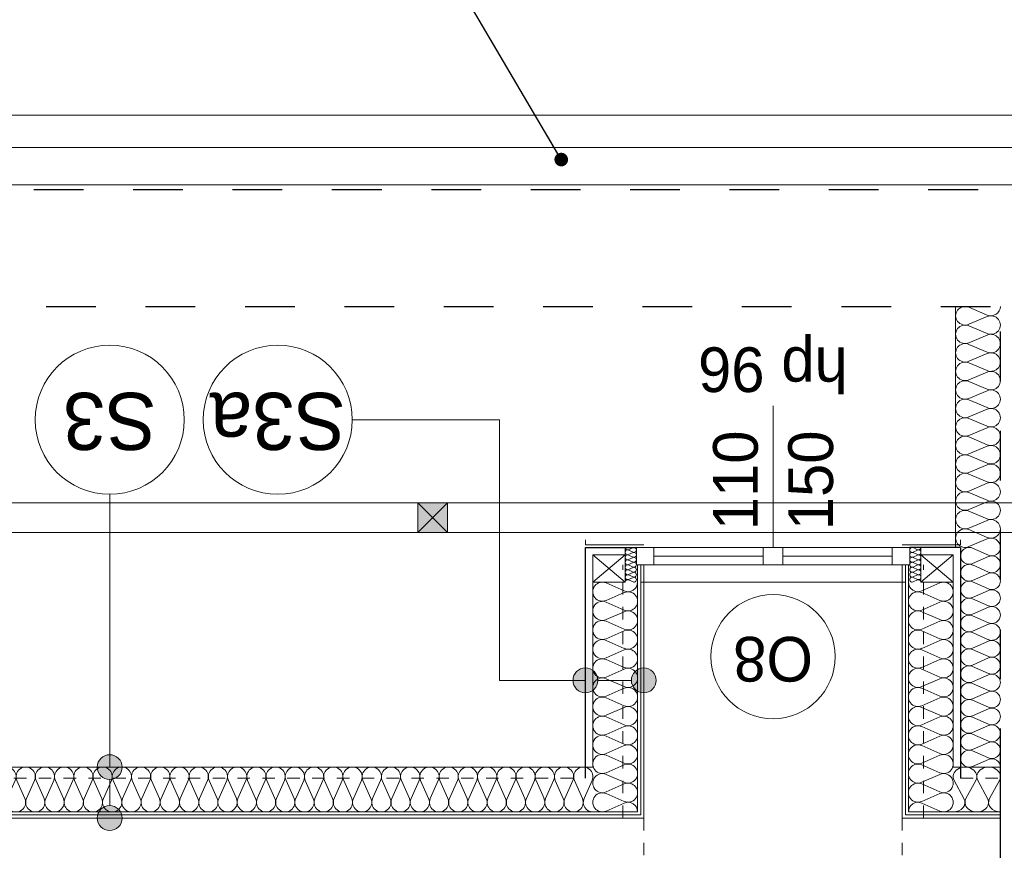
# Model space of a CAD drawing. Extents: x -145259 to -66341, y -2316 to 227384.
# Tile 87 of 141: x -125095 to -121133, y 178814 to 182159. Entities that reach past the tile are written whole.
import ezdxf

# ---------------------------------------------------------------- set-up
doc = ezdxf.new("R2010")
doc.units = 0
doc.header["$MEASUREMENT"] = 0
for name, pattern in [('Hidden Line', [100, 50, -50]), ('Krawędzie ukryte', [150, 100, -50]), ('Przerywana', [400, 200, -200])]:
    doc.linetypes.add(name, pattern=pattern)
for name, color, linetype in [('Arch ocieplenie', 7, 'Continuous'), ('Arch opisy', 7, 'Continuous'), ('Arch ściany działowe', 7, 'Continuous')]:
    doc.layers.add(name, color=color, linetype=linetype)
for name, color, linetype, lineweight, true_color in [('Arch ocieplenie_Nr_Pióra__24', 7, 'Continuous', 13, 0x029e21), ('Arch okna_Nr_Pióra__82', 7, 'Continuous', 20, 0xaaaaaa), ('INWENT.ŚCIANY_Nr_Pióra__2', 7, 'Continuous', 13, 0x7f7f7f), ('Inwentaryzacja Konst._Nr_Pióra__3', 7, 'Continuous', 20, 0xff6600)]:
    doc.layers.add(name, color=color, linetype=linetype, lineweight=lineweight, true_color=true_color)
for name, color, linetype, lineweight in [('Arch opisy okien_Nr_Pióra__21', 7, 'Continuous', 13), ('Arch opisy_Nr_Pióra__1', 7, 'Continuous', 25), ('Arch opisy_Nr_Pióra__21', 7, 'Continuous', 13), ('Arch ściany działowe_Nr_Pióra__5', 7, 'Continuous', 13), ('INWENT DACH_Nr_Pióra__21', 7, 'Continuous', 13), ('INWENT ODWODNIENIE_Nr_Pióra__5', 7, 'Continuous', 13), ('INWENT OPISY_Nr_Pióra__21', 7, 'Continuous', 13), ('INWENT. OKNA_Nr_Pióra__21', 7, 'Continuous', 13), ('INWENT.ŚCIANY_Nr_Pióra__1', 7, 'Continuous', 25), ('INWENT.ŚCIANY_Nr_Pióra__20', 1, 'Continuous', 20)]:
    doc.layers.add(name, color=color, linetype=linetype, lineweight=lineweight)
doc.styles.add('GENERATED_STYLE_6', font='txt')
doc.styles.add('GENERATED_STYLE_7', font='txt')
doc.styles.add('GENERATED_STYLE_8', font='txt')
doc.dimstyles.new('GENERATED_STYLE__9', dxfattribs={"dimtxt": 0.18, "dimasz": 109.44, "dimexe": 0.18, "dimexo": 0.0625, "dimgap": 0.09, "dimtad": 0, "dimtih": 1, "dimtoh": 1, "dimdec": 4, "dimzin": 0, "dimdsep": 46, "dimcen": 0.09, "dimadec": 0, "dimazin": 0, "dimtfac": 1, "dimtdec": 4, "dimtmove": 0, "dimatfit": 3, "dimldrblk": 'ARROWHEAD_11', "dimfxl": 0, "dimtolj": 1, "dimtzin": 0, "dimarcsym": 0})

# ---------------------------------------------------------------- blocks, each defined once
blk = doc.blocks.new('Ściana_664', base_point=(-121543.7, 178943.6))
at = {"layer": 'Arch ściany działowe_Nr_Pióra__5', "linetype": 'Continuous'}
for p, q in [((-121531.2, 179963.6), (-121543.7, 179963.6)), ((-121543.7, 179963.6), (-121543.7, 178943.6)), ((-121531.2, 178956.1), (-121531.2, 179963.6))]:
    blk.add_line(p, q, dxfattribs=at)
blk = doc.blocks.new('Ściana_665', base_point=(-121531.2, 178956.1))
at = {"layer": 'Arch ściany działowe_Nr_Pióra__5', "linetype": 'Continuous'}
for p, q in [((-121518.7, 179963.6), (-121531.2, 179963.6)), ((-121531.2, 179963.6), (-121531.2, 178956.1)), ((-121518.7, 178968.6), (-121518.7, 179963.6))]:
    blk.add_line(p, q, dxfattribs=at)
blk = doc.blocks.new('Ściana_666', base_point=(-122583.7, 178943.6))
at = {"layer": 'Arch ściany działowe_Nr_Pióra__5', "linetype": 'Continuous'}
for p, q in [((-122583.7, 179963.6), (-122596.2, 179963.6)), ((-122596.2, 179963.6), (-122596.2, 178956.1)), ((-122583.7, 178943.6), (-122583.7, 179963.6))]:
    blk.add_line(p, q, dxfattribs=at)
blk = doc.blocks.new('Ściana_667', base_point=(-122596.2, 178956.1))
at = {"layer": 'Arch ściany działowe_Nr_Pióra__5', "linetype": 'Continuous'}
for p, q in [((-122596.2, 179963.6), (-122608.7, 179963.6)), ((-122608.7, 179963.6), (-122608.7, 178968.6)), ((-122596.2, 178956.1), (-122596.2, 179963.6))]:
    blk.add_line(p, q, dxfattribs=at)
blk = doc.blocks.new('Ściana_738', base_point=(-121543.7, 178943.6))
at = {"layer": 'Arch ściany działowe_Nr_Pióra__5', "linetype": 'Continuous'}
for p, q in [((-121148.7, 178956.1), (-121531.2, 178956.1)), ((-121148.7, 178943.6), (-121148.7, 178956.1)), ((-121543.7, 178943.6), (-121148.7, 178943.6))]:
    blk.add_line(p, q, dxfattribs=at)
blk = doc.blocks.new('Ściana_739', base_point=(-121531.2, 178956.1))
at = {"layer": 'Arch ściany działowe_Nr_Pióra__5', "linetype": 'Continuous'}
for p, q in [((-121531.2, 178956.1), (-121148.7, 178956.1)), ((-121148.7, 178968.6), (-121518.7, 178968.6)), ((-121148.7, 178956.1), (-121148.7, 178968.6))]:
    blk.add_line(p, q, dxfattribs=at)
blk = doc.blocks.new('Ściana_740', base_point=(-125858.7, 178943.6))
at = {"layer": 'Arch ściany działowe_Nr_Pióra__5', "linetype": 'Continuous'}
for p, q in [((-122596.2, 178956.1), (-125871.2, 178956.1)), ((-125858.7, 178943.6), (-122583.7, 178943.6))]:
    blk.add_line(p, q, dxfattribs=at)
blk = doc.blocks.new('Ściana_741', base_point=(-125871.2, 178956.1))
at = {"layer": 'Arch ściany działowe_Nr_Pióra__5', "linetype": 'Continuous'}
for p, q in [((-122608.7, 178968.6), (-125883.7, 178968.6)), ((-125871.2, 178956.1), (-122596.2, 178956.1))]:
    blk.add_line(p, q, dxfattribs=at)
blk = doc.blocks.new('Izolacja cieplna 14_63', base_point=(-121148.7, 181003.6))
at = {"layer": 'Arch ocieplenie_Nr_Pióra__24', "linetype": 'Continuous'}
for p, q in [((-121275.1, 181000.5), (-121202.4, 180969.4)), ((-121202.4, 180963.2), (-121275.1, 180932.1)), ((-121275.1, 180925.9), (-121202.4, 180894.8)), ((-121202.4, 180888.5), (-121275.1, 180857.5)), ((-121275.1, 180851.2), (-121202.4, 180820.2)), ((-121202.4, 180813.9), (-121275.1, 180782.9)), ((-121275.1, 180776.6), (-121202.4, 180745.6)), ((-121202.4, 180739.3), (-121275.1, 180708.3)), ((-121275.1, 180702), (-121202.4, 180671)), ((-121202.4, 180664.7), (-121275.1, 180633.7)), ((-121275.1, 180627.4), (-121202.4, 180596.4)), ((-121202.4, 180590.1), (-121275.1, 180559)), ((-121275.1, 180552.8), (-121202.4, 180521.7)), ((-121202.4, 180515.5), (-121275.1, 180484.4)), ((-121275.1, 180478.2), (-121202.4, 180447.1)), ((-121202.4, 180440.9), (-121275.1, 180409.8)), ((-121275.1, 180403.5), (-121202.4, 180372.5)), ((-121202.4, 180366.2), (-121275.1, 180335.2)), ((-121275.1, 180328.9), (-121202.4, 180297.9)), ((-121202.4, 180291.6), (-121275.1, 180260.6)), ((-121275.1, 180254.3), (-121202.4, 180223.3)), ((-121202.4, 180217), (-121275.1, 180186)), ((-121275.1, 180179.7), (-121202.4, 180148.7)), ((-121202.4, 180142.4), (-121275.1, 180111.4)), ((-121275.1, 180105.1), (-121202.4, 180074)), ((-121202.4, 180067.8), (-121275.1, 180036.7))]:
    blk.add_line(p, q, dxfattribs=at)
for centre, start_param, end_param in [((-121290.5, 180966.3), 1.158003, 5.125183), ((-121187, 181003.6), 4.299596, 6.283185), ((-121187, 180929), 4.299595, 8.266774), ((-121290.5, 180891.7), 1.158003, 5.125183), ((-121187, 180854.4), 4.299595, 8.266774), ((-121290.5, 180817.1), 1.158003, 5.125183), ((-121187, 180779.8), 4.299595, 8.266774), ((-121290.5, 180742.4), 1.158003, 5.125183), ((-121187, 180705.1), 4.299595, 8.266774), ((-121290.5, 180667.8), 1.158003, 5.125183), ((-121187, 180630.5), 4.299595, 8.266774), ((-121290.5, 180593.2), 1.158003, 5.125183), ((-121187, 180555.9), 4.299595, 8.266774), ((-121290.5, 180518.6), 1.158003, 5.125183), ((-121187, 180481.3), 4.299595, 8.266774), ((-121290.5, 180444), 1.158003, 5.125183), ((-121187, 180406.7), 4.299595, 8.266774), ((-121290.5, 180369.4), 1.158003, 5.125183), ((-121290.5, 180294.8), 1.158003, 5.125183), ((-121187, 180332.1), 4.299595, 8.266774), ((-121187, 180257.5), 4.299595, 8.266774), ((-121290.5, 180220.1), 1.158003, 5.125183), ((-121187, 180182.8), 4.299595, 8.266774), ((-121290.5, 180145.5), 1.158003, 5.125183), ((-121187, 180108.2), 4.299595, 8.266774), ((-121290.5, 180070.9), 1.158003, 5.125183), ((-121187, 180033.6), 0, 1.983589)]:
    blk.add_ellipse(centre, major_axis=(38.3, 0), ratio=0.974548, start_param=start_param, end_param=end_param, dxfattribs=at)
blk = doc.blocks.new('Izolacja cieplna 14_66', base_point=(-121148.7, 180033.6))
at = {"layer": 'Arch ocieplenie_Nr_Pióra__24', "linetype": 'Continuous'}
for p, q in [((-121261.1, 180030.7), (-121196.4, 180002.4)), ((-121196.4, 179996.7), (-121261.1, 179968.4)), ((-121261.1, 179962.7), (-121196.4, 179934.3)), ((-121196.4, 179928.6), (-121261.1, 179900.3)), ((-121261.1, 179894.6), (-121196.4, 179866.3)), ((-121196.4, 179860.6), (-121261.1, 179832.2)), ((-121261.1, 179826.5), (-121196.4, 179798.2)), ((-121196.4, 179792.5), (-121261.1, 179764.2)), ((-121261.1, 179758.4), (-121196.4, 179730.1)), ((-121196.4, 179724.4), (-121261.1, 179696.1)), ((-121261.1, 179690.4), (-121196.4, 179662)), ((-121196.4, 179656.3), (-121261.1, 179628)), ((-121261.1, 179622.3), (-121196.4, 179594)), ((-121196.4, 179588.2), (-121261.1, 179559.9)), ((-121261.1, 179554.2), (-121196.4, 179525.9)), ((-121196.4, 179520.2), (-121261.1, 179491.8)), ((-121261.1, 179486.1), (-121196.4, 179457.8)), ((-121196.4, 179452.1), (-121261.1, 179423.8)), ((-121261.1, 179418.1), (-121196.4, 179389.7)), ((-121196.4, 179384), (-121261.1, 179355.7)), ((-121261.1, 179350), (-121196.4, 179321.7)), ((-121196.4, 179315.9), (-121261.1, 179287.6)), ((-121261.1, 179281.9), (-121196.4, 179253.6)), ((-121196.4, 179247.9), (-121261.1, 179219.5)), ((-121261.1, 179213.8), (-121196.4, 179185.5)), ((-121196.4, 179179.8), (-121261.1, 179151.5))]:
    blk.add_line(p, q, dxfattribs=at)
for centre, start_param, end_param in [((-121274.7, 179999.6), 2.728799, 6.695979), ((-121182.8, 180033.6), 5.870392, 7.853982), ((-121182.8, 179965.5), 5.870392, 9.837571), ((-121274.7, 179931.5), 2.728799, 6.695979), ((-121274.7, 179863.4), 2.728799, 6.695979), ((-121182.8, 179897.5), 5.870392, 9.837571), ((-121182.8, 179829.4), 5.870392, 9.837571), ((-121274.7, 179795.3), 2.728799, 6.695979), ((-121182.8, 179761.3), 5.870392, 9.837571), ((-121274.7, 179727.3), 2.728799, 6.695979), ((-121182.8, 179693.2), 5.870392, 9.837571), ((-121274.7, 179659.2), 2.728799, 6.695979), ((-121182.8, 179625.1), 5.870392, 9.837571), ((-121274.7, 179591.1), 2.728799, 6.695979), ((-121182.8, 179557.1), 5.870392, 9.837571), ((-121274.7, 179523), 2.728799, 6.695979), ((-121182.8, 179489), 5.870392, 9.837571), ((-121274.7, 179454.9), 2.728799, 6.695979), ((-121274.7, 179386.9), 2.728799, 6.695979), ((-121182.8, 179420.9), 5.870392, 9.837571), ((-121182.8, 179352.8), 5.870392, 9.837571), ((-121274.7, 179318.8), 2.728799, 6.695979), ((-121182.8, 179284.8), 5.870392, 9.837571), ((-121274.7, 179250.7), 2.728799, 6.695979), ((-121182.8, 179216.7), 5.870392, 9.837571), ((-121274.7, 179182.6), 2.728799, 6.695979), ((-121182.8, 179148.6), 1.570796, 3.554385)]:
    blk.add_ellipse(centre, major_axis=(0, -34), ratio=0.999707, start_param=start_param, end_param=end_param, dxfattribs=at)
blk = doc.blocks.new('Izolacja cieplna 14_99', base_point=(-121518.7, 179893.6))
at = {"layer": 'Arch ocieplenie_Nr_Pióra__24', "linetype": 'Continuous'}
for p, q in [((-121392.4, 179890.4), (-121465.1, 179858.3)), ((-121465.1, 179851.8), (-121392.4, 179819.8)), ((-121392.4, 179813.3), (-121465.1, 179781.2)), ((-121465.1, 179774.7), (-121392.4, 179742.7)), ((-121392.4, 179736.2), (-121465.1, 179704.1)), ((-121465.1, 179697.7), (-121392.4, 179665.6)), ((-121392.4, 179659.1), (-121465.1, 179627)), ((-121465.1, 179620.6), (-121392.4, 179588.5)), ((-121392.4, 179582), (-121465.1, 179550)), ((-121465.1, 179543.5), (-121392.4, 179511.4)), ((-121392.4, 179504.9), (-121465.1, 179472.9)), ((-121465.1, 179466.4), (-121392.4, 179434.3)), ((-121392.4, 179427.9), (-121465.1, 179395.8)), ((-121465.1, 179389.3), (-121392.4, 179357.3)), ((-121392.4, 179350.8), (-121465.1, 179318.7)), ((-121465.1, 179312.2), (-121392.4, 179280.2)), ((-121392.4, 179273.7), (-121465.1, 179241.6)), ((-121465.1, 179235.2), (-121392.4, 179203.1)), ((-121392.4, 179196.6), (-121465.1, 179164.5)), ((-121465.1, 179158.1), (-121392.4, 179126)), ((-121392.4, 179119.5), (-121465.1, 179087.5)), ((-121465.1, 179081), (-121392.4, 179048.9)), ((-121392.4, 179042.4), (-121465.1, 179010.4)), ((-121465.1, 179003.9), (-121392.4, 178971.8))]:
    blk.add_line(p, q, dxfattribs=at)
for centre, start_param, end_param in [((-121480.5, 179816.5), 2.7288, 6.695979), ((-121480.5, 179893.6), 4.712389, 6.695979), ((-121377, 179855.1), 5.870392, 9.837571), ((-121377, 179778), 5.870392, 9.837571), ((-121480.5, 179739.4), 2.7288, 6.695979), ((-121377, 179700.9), 5.870392, 9.837571), ((-121480.5, 179662.4), 2.7288, 6.695979), ((-121377, 179623.8), 5.870392, 9.837571), ((-121480.5, 179585.3), 2.7288, 6.695979), ((-121377, 179546.7), 5.870392, 9.837571), ((-121480.5, 179508.2), 2.7288, 6.695979), ((-121377, 179469.6), 5.870392, 9.837571), ((-121480.5, 179431.1), 2.7288, 6.695979), ((-121377, 179392.6), 5.870392, 9.837571), ((-121480.5, 179354), 2.7288, 6.695979), ((-121377, 179315.5), 5.870392, 9.837571), ((-121480.5, 179276.9), 2.7288, 6.695979), ((-121377, 179238.4), 5.870392, 9.837571), ((-121480.5, 179199.9), 2.7288, 6.695979), ((-121377, 179161.3), 5.870392, 9.837571), ((-121480.5, 179122.8), 2.7288, 6.695979), ((-121377, 179084.2), 5.870392, 9.837571), ((-121480.5, 179045.7), 2.7288, 6.695979), ((-121377, 179007.1), 5.870392, 9.837571), ((-121480.5, 178968.6), 2.7288, 4.712389)]:
    blk.add_ellipse(centre, major_axis=(0, -38.5), ratio=0.993264, start_param=start_param, end_param=end_param, dxfattribs=at)
blk = doc.blocks.new('Izolacja cieplna 14_100', base_point=(-122608.7, 179893.6))
at = {"layer": 'Arch ocieplenie_Nr_Pióra__24', "linetype": 'Continuous'}
for p, q in [((-122735.1, 179890.4), (-122662.4, 179858.3)), ((-122662.4, 179851.8), (-122735.1, 179819.8)), ((-122735.1, 179813.3), (-122662.4, 179781.2)), ((-122662.4, 179774.7), (-122735.1, 179742.7)), ((-122735.1, 179736.2), (-122662.4, 179704.1)), ((-122662.4, 179697.7), (-122735.1, 179665.6)), ((-122735.1, 179659.1), (-122662.4, 179627)), ((-122662.4, 179620.6), (-122735.1, 179588.5)), ((-122735.1, 179582), (-122662.4, 179550)), ((-122662.4, 179543.5), (-122735.1, 179511.4)), ((-122735.1, 179504.9), (-122662.4, 179472.9)), ((-122662.4, 179466.4), (-122735.1, 179434.3)), ((-122735.1, 179427.9), (-122662.4, 179395.8)), ((-122662.4, 179389.3), (-122735.1, 179357.3)), ((-122735.1, 179350.8), (-122662.4, 179318.7)), ((-122662.4, 179312.2), (-122735.1, 179280.2)), ((-122735.1, 179273.7), (-122662.4, 179241.6)), ((-122662.4, 179235.2), (-122735.1, 179203.1)), ((-122735.1, 179196.6), (-122662.4, 179164.5)), ((-122662.4, 179158.1), (-122735.1, 179126)), ((-122735.1, 179119.5), (-122662.4, 179087.5)), ((-122662.4, 179081), (-122735.1, 179048.9)), ((-122735.1, 179042.4), (-122662.4, 179010.4)), ((-122662.4, 179003.9), (-122735.1, 178971.8))]:
    blk.add_line(p, q, dxfattribs=at)
for centre, start_param, end_param in [((-122750.5, 179855.1), 2.728799, 6.695979), ((-122647, 179893.6), 5.870392, 7.853982), ((-122647, 179816.5), 5.870392, 9.837571), ((-122750.5, 179778), 2.728799, 6.695979), ((-122647, 179739.4), 5.870392, 9.837571), ((-122750.5, 179700.9), 2.728799, 6.695979), ((-122647, 179662.4), 5.870392, 9.837571), ((-122750.5, 179623.8), 2.728799, 6.695979), ((-122647, 179585.3), 5.870392, 9.837571), ((-122750.5, 179546.7), 2.728799, 6.695979), ((-122647, 179508.2), 5.870392, 9.837571), ((-122750.5, 179469.6), 2.728799, 6.695979), ((-122647, 179431.1), 5.870392, 9.837571), ((-122750.5, 179392.6), 2.728799, 6.695979), ((-122647, 179354), 5.870392, 9.837571), ((-122750.5, 179315.5), 2.728799, 6.695979), ((-122647, 179276.9), 5.870392, 9.837571), ((-122750.5, 179238.4), 2.728799, 6.695979), ((-122647, 179199.9), 5.870392, 9.837571), ((-122750.5, 179161.3), 2.728799, 6.695979), ((-122647, 179122.8), 5.870392, 9.837571), ((-122750.5, 179084.2), 2.728799, 6.695979), ((-122647, 179045.7), 5.870392, 9.837571), ((-122750.5, 179007.1), 2.728799, 6.695979), ((-122647, 178968.6), 1.570796, 3.554385)]:
    blk.add_ellipse(centre, major_axis=(0, -38.5), ratio=0.993264, start_param=start_param, end_param=end_param, dxfattribs=at)
blk = doc.blocks.new('Izolacja cieplna 14_101', base_point=(-122658.7, 180033.6))
at = {"layer": 'Arch ocieplenie_Nr_Pióra__24', "linetype": 'Continuous'}
for p, q in [((-122627.1, 180032.8), (-122645.3, 180024.4)), ((-122645.3, 180022.8), (-122627.1, 180014.4)), ((-122627.1, 180012.8), (-122645.3, 180004.4)), ((-122645.3, 180002.8), (-122627.1, 179994.4)), ((-122627.1, 179992.8), (-122645.3, 179984.4)), ((-122645.3, 179982.8), (-122627.1, 179974.4)), ((-122627.1, 179972.8), (-122645.3, 179964.4)), ((-122645.3, 179962.8), (-122627.1, 179954.4)), ((-122627.1, 179952.8), (-122645.3, 179944.4)), ((-122645.3, 179942.8), (-122627.1, 179934.4)), ((-122627.1, 179932.8), (-122645.3, 179924.4)), ((-122645.3, 179922.8), (-122627.1, 179914.4)), ((-122627.1, 179912.8), (-122645.3, 179904.4)), ((-122645.3, 179902.8), (-122627.1, 179894.4))]:
    blk.add_line(p, q, dxfattribs=at)
for centre, start_param, end_param in [((-122649.2, 180013.6), 2.7288, 6.695979), ((-122649.2, 180033.6), 4.712389, 6.695979), ((-122623.3, 180023.6), 5.870392, 9.837571), ((-122649.2, 179993.6), 2.7288, 6.695979), ((-122649.2, 179973.6), 2.7288, 6.695979), ((-122623.3, 180003.6), 5.870392, 9.837571), ((-122623.3, 179983.6), 5.870392, 9.837571), ((-122649.2, 179953.6), 2.7288, 6.695979), ((-122649.2, 179933.6), 2.7288, 6.695979), ((-122623.3, 179963.6), 5.870392, 9.837571), ((-122623.3, 179943.6), 5.870392, 9.837571), ((-122649.2, 179913.6), 2.7288, 6.695979), ((-122649.2, 179893.6), 2.7288, 4.712389), ((-122623.3, 179923.6), 5.870392, 9.837571), ((-122623.3, 179903.6), 5.870392, 9.837571)]:
    blk.add_ellipse(centre, major_axis=(0, -10), ratio=0.957061, start_param=start_param, end_param=end_param, dxfattribs=at)
blk = doc.blocks.new('Izolacja cieplna 14_102', base_point=(-121468.7, 180033.6))
at = {"layer": 'Arch ocieplenie_Nr_Pióra__24', "linetype": 'Continuous'}
for p, q in [((-121500.3, 180032.8), (-121482.1, 180024.4)), ((-121482.1, 180022.8), (-121500.3, 180014.4)), ((-121500.3, 180012.8), (-121482.1, 180004.4)), ((-121482.1, 180002.8), (-121500.3, 179994.4)), ((-121500.3, 179992.8), (-121482.1, 179984.4)), ((-121482.1, 179982.8), (-121500.3, 179974.4)), ((-121500.3, 179972.8), (-121482.1, 179964.4)), ((-121482.1, 179962.8), (-121500.3, 179954.4)), ((-121500.3, 179952.8), (-121482.1, 179944.4)), ((-121482.1, 179942.8), (-121500.3, 179934.4)), ((-121500.3, 179932.8), (-121482.1, 179924.4)), ((-121482.1, 179922.8), (-121500.3, 179914.4)), ((-121500.3, 179912.8), (-121482.1, 179904.4)), ((-121482.1, 179902.8), (-121500.3, 179894.4))]:
    blk.add_line(p, q, dxfattribs=at)
for centre, start_param, end_param in [((-121504.2, 180023.6), 2.728799, 6.695979), ((-121478.3, 180033.6), 5.870392, 7.853982), ((-121478.3, 180013.6), 5.870392, 9.837571), ((-121504.2, 180003.6), 2.728799, 6.695979), ((-121504.2, 179983.6), 2.728799, 6.695979), ((-121478.3, 179993.6), 5.870392, 9.837571), ((-121478.3, 179973.6), 5.870392, 9.837571), ((-121504.2, 179963.6), 2.728799, 6.695979), ((-121504.2, 179943.6), 2.728799, 6.695979), ((-121478.3, 179953.6), 5.870392, 9.837571), ((-121478.3, 179933.6), 5.870392, 9.837571), ((-121504.2, 179923.6), 2.728799, 6.695979), ((-121504.2, 179903.6), 2.728799, 6.695979), ((-121478.3, 179913.6), 5.870392, 9.837571), ((-121478.3, 179893.6), 1.570796, 3.554385)]:
    blk.add_ellipse(centre, major_axis=(0, -10), ratio=0.957061, start_param=start_param, end_param=end_param, dxfattribs=at)
blk = doc.blocks.new('Izolacja cieplna 14_162', base_point=(-121148.7, 178968.6))
at = {"layer": 'Arch ocieplenie_Nr_Pióra__24', "linetype": 'Continuous'}
for p, q in [((-121295.2, 179022.2), (-121334.7, 179095)), ((-121247.7, 179095), (-121287.2, 179022.2)), ((-121200.2, 179022.2), (-121239.7, 179095)), ((-121152.7, 179095), (-121192.2, 179022.2))]:
    blk.add_line(p, q, dxfattribs=at)
for centre, start_param, end_param in [((-121291.2, 179110.3), 2.728799, 6.695979), ((-121196.2, 179110.3), 2.728799, 6.695979), ((-121338.7, 179006.9), 1.570796, 3.554385), ((-121243.7, 179006.9), 5.870392, 9.837571), ((-121148.7, 179006.9), 5.870392, 7.853982)]:
    blk.add_ellipse(centre, major_axis=(-47.5, 0), ratio=0.805938, start_param=start_param, end_param=end_param, dxfattribs=at)
blk = doc.blocks.new('Izolacja cieplna 14_163', base_point=(-122788.7, 178968.6))
at = {"layer": 'Arch ocieplenie_Nr_Pióra__24', "linetype": 'Continuous'}
for p, q in [((-125848.3, 179022.2), (-125880.5, 179095)), ((-125809.6, 179095), (-125841.8, 179022.2)), ((-125770.9, 179022.2), (-125803.1, 179095)), ((-125732.2, 179095), (-125764.4, 179022.2)), ((-125693.5, 179022.2), (-125725.7, 179095)), ((-125654.9, 179095), (-125687, 179022.2)), ((-125616.2, 179022.2), (-125648.4, 179095)), ((-125577.5, 179095), (-125609.7, 179022.2)), ((-125538.8, 179022.2), (-125571, 179095)), ((-125500.1, 179095), (-125532.3, 179022.2)), ((-125461.4, 179022.2), (-125493.6, 179095)), ((-125422.7, 179095), (-125454.9, 179022.2)), ((-125384, 179022.2), (-125416.2, 179095)), ((-125345.4, 179095), (-125377.5, 179022.2)), ((-125306.7, 179022.2), (-125338.9, 179095)), ((-125268, 179095), (-125300.2, 179022.2)), ((-125229.3, 179022.2), (-125261.5, 179095)), ((-125190.6, 179095), (-125222.8, 179022.2)), ((-125151.9, 179022.2), (-125184.1, 179095)), ((-125113.2, 179095), (-125145.4, 179022.2)), ((-125074.5, 179022.2), (-125106.7, 179095)), ((-125035.9, 179095), (-125068, 179022.2)), ((-124997.2, 179022.2), (-125029.4, 179095)), ((-124958.5, 179095), (-124990.7, 179022.2)), ((-124919.8, 179022.2), (-124952, 179095)), ((-124881.1, 179095), (-124913.3, 179022.2)), ((-124842.4, 179022.2), (-124874.6, 179095)), ((-124803.7, 179095), (-124835.9, 179022.2)), ((-124765, 179022.2), (-124797.2, 179095)), ((-124726.4, 179095), (-124758.5, 179022.2)), ((-124687.7, 179022.2), (-124719.9, 179095)), ((-124649, 179095), (-124681.2, 179022.2)), ((-124610.3, 179022.2), (-124642.5, 179095)), ((-124571.6, 179095), (-124603.8, 179022.2)), ((-124532.9, 179022.2), (-124565.1, 179095)), ((-124494.2, 179095), (-124526.4, 179022.2)), ((-124455.5, 179022.2), (-124487.7, 179095)), ((-124416.9, 179095), (-124449, 179022.2)), ((-124378.2, 179022.2), (-124410.4, 179095)), ((-124339.5, 179095), (-124371.7, 179022.2)), ((-124300.8, 179022.2), (-124333, 179095)), ((-124262.1, 179095), (-124294.3, 179022.2)), ((-124223.4, 179022.2), (-124255.6, 179095)), ((-124184.7, 179095), (-124216.9, 179022.2)), ((-124146, 179022.2), (-124178.2, 179095)), ((-124107.4, 179095), (-124139.5, 179022.2)), ((-124068.7, 179022.2), (-124100.9, 179095)), ((-124030, 179095), (-124062.2, 179022.2)), ((-123991.3, 179022.2), (-124023.5, 179095)), ((-123952.6, 179095), (-123984.8, 179022.2)), ((-123913.9, 179022.2), (-123946.1, 179095)), ((-123875.2, 179095), (-123907.4, 179022.2)), ((-123836.5, 179022.2), (-123868.7, 179095)), ((-123797.9, 179095), (-123830, 179022.2)), ((-123759.2, 179022.2), (-123791.4, 179095)), ((-123720.5, 179095), (-123752.7, 179022.2)), ((-123681.8, 179022.2), (-123714, 179095)), ((-123643.1, 179095), (-123675.3, 179022.2)), ((-123604.4, 179022.2), (-123636.6, 179095)), ((-123565.7, 179095), (-123597.9, 179022.2)), ((-123527, 179022.2), (-123559.2, 179095)), ((-123488.4, 179095), (-123520.5, 179022.2)), ((-123449.7, 179022.2), (-123481.9, 179095)), ((-123411, 179095), (-123443.2, 179022.2)), ((-123372.3, 179022.2), (-123404.5, 179095)), ((-123333.6, 179095), (-123365.8, 179022.2)), ((-123294.9, 179022.2), (-123327.1, 179095)), ((-123256.2, 179095), (-123288.4, 179022.2)), ((-123217.5, 179022.2), (-123249.7, 179095)), ((-123178.9, 179095), (-123211, 179022.2)), ((-123140.2, 179022.2), (-123172.4, 179095)), ((-123101.5, 179095), (-123133.7, 179022.2)), ((-123062.8, 179022.2), (-123095, 179095)), ((-123024.1, 179095), (-123056.3, 179022.2)), ((-122985.4, 179022.2), (-123017.6, 179095)), ((-122946.7, 179095), (-122978.9, 179022.2)), ((-122908, 179022.2), (-122940.2, 179095)), ((-122869.4, 179095), (-122901.5, 179022.2)), ((-122830.7, 179022.2), (-122862.9, 179095)), ((-122792, 179095), (-122824.2, 179022.2))]:
    blk.add_line(p, q, dxfattribs=at)
for centre, start_param, end_param in [((-125845, 179110.3), 2.728799, 6.695979), ((-125767.7, 179110.3), 2.728799, 6.695979), ((-125690.3, 179110.3), 2.728799, 6.695979), ((-125612.9, 179110.3), 2.728799, 6.695979), ((-125535.5, 179110.3), 2.728799, 6.695979), ((-125458.2, 179110.3), 2.728799, 6.695979), ((-125380.8, 179110.3), 2.728799, 6.695979), ((-125303.4, 179110.3), 2.728799, 6.695979), ((-125226, 179110.3), 2.728799, 6.695979), ((-125148.7, 179110.3), 2.728799, 6.695979), ((-125071.3, 179110.3), 2.728799, 6.695979), ((-124993.9, 179110.3), 2.728799, 6.695979), ((-124916.5, 179110.3), 2.728799, 6.695979), ((-124839.2, 179110.3), 2.728799, 6.695979), ((-124761.8, 179110.3), 2.728799, 6.695979), ((-124684.4, 179110.3), 2.728799, 6.695979), ((-124607, 179110.3), 2.728799, 6.695979), ((-124529.7, 179110.3), 2.728799, 6.695979), ((-124452.3, 179110.3), 2.728799, 6.695979), ((-124374.9, 179110.3), 2.728799, 6.695979), ((-124297.5, 179110.3), 2.728799, 6.695979), ((-124220.2, 179110.3), 2.728799, 6.695979), ((-124142.8, 179110.3), 2.728799, 6.695979), ((-124065.4, 179110.3), 2.728799, 6.695979), ((-123988, 179110.3), 2.728799, 6.695979), ((-123910.7, 179110.3), 2.728799, 6.695979), ((-123833.3, 179110.3), 2.728799, 6.695979), ((-123755.9, 179110.3), 2.728799, 6.695979), ((-123678.5, 179110.3), 2.728799, 6.695979), ((-123601.2, 179110.3), 2.728799, 6.695979), ((-123523.8, 179110.3), 2.728799, 6.695979), ((-123446.4, 179110.3), 2.728799, 6.695979), ((-123369, 179110.3), 2.728799, 6.695979), ((-123291.7, 179110.3), 2.728799, 6.695979), ((-123214.3, 179110.3), 2.728799, 6.695979), ((-123136.9, 179110.3), 2.728799, 6.695979), ((-123059.5, 179110.3), 2.728799, 6.695979), ((-122982.2, 179110.3), 2.728799, 6.695979), ((-122904.8, 179110.3), 2.728799, 6.695979), ((-122827.4, 179110.3), 2.728799, 6.695979), ((-125883.7, 179006.9), 1.570796, 3.554385), ((-125806.4, 179006.9), 5.870392, 9.837571), ((-125729, 179006.9), 5.870392, 9.837571), ((-125651.6, 179006.9), 5.870392, 9.837571), ((-125574.2, 179006.9), 5.870392, 9.837571), ((-125496.9, 179006.9), 5.870392, 9.837571), ((-125419.5, 179006.9), 5.870392, 9.837571), ((-125342.1, 179006.9), 5.870392, 9.837571), ((-125264.7, 179006.9), 5.870392, 9.837571), ((-125187.4, 179006.9), 5.870392, 9.837571), ((-125110, 179006.9), 5.870392, 9.837571), ((-125032.6, 179006.9), 5.870392, 9.837571), ((-124955.2, 179006.9), 5.870392, 9.837571), ((-124877.9, 179006.9), 5.870392, 9.837571), ((-124800.5, 179006.9), 5.870392, 9.837571), ((-124723.1, 179006.9), 5.870392, 9.837571), ((-124645.7, 179006.9), 5.870392, 9.837571), ((-124568.4, 179006.9), 5.870392, 9.837571), ((-124491, 179006.9), 5.870392, 9.837571), ((-124413.6, 179006.9), 5.870392, 9.837571), ((-124336.2, 179006.9), 5.870392, 9.837571), ((-124258.9, 179006.9), 5.870392, 9.837571), ((-124181.5, 179006.9), 5.870392, 9.837571), ((-124104.1, 179006.9), 5.870392, 9.837571), ((-124026.7, 179006.9), 5.870392, 9.837571), ((-123949.4, 179006.9), 5.870392, 9.837571), ((-123872, 179006.9), 5.870392, 9.837571), ((-123794.6, 179006.9), 5.870392, 9.837571), ((-123717.2, 179006.9), 5.870392, 9.837571), ((-123639.9, 179006.9), 5.870392, 9.837571), ((-123562.5, 179006.9), 5.870392, 9.837571), ((-123485.1, 179006.9), 5.870392, 9.837571), ((-123407.7, 179006.9), 5.870392, 9.837571), ((-123330.4, 179006.9), 5.870392, 9.837571), ((-123253, 179006.9), 5.870392, 9.837571), ((-123175.6, 179006.9), 5.870392, 9.837571), ((-123098.2, 179006.9), 5.870392, 9.837571), ((-123020.9, 179006.9), 5.870392, 9.837571), ((-122943.5, 179006.9), 5.870392, 9.837571), ((-122866.1, 179006.9), 5.870392, 9.837571), ((-122788.7, 179006.9), 5.870392, 7.853982)]:
    blk.add_ellipse(centre, major_axis=(-38.7, 0), ratio=0.98952, start_param=start_param, end_param=end_param, dxfattribs=at)
blk = doc.blocks.new('Linia_149', base_point=(-124733.2, 178943.6))
at = {"layer": 'Arch opisy_Nr_Pióra__21', "linetype": 'Continuous'}
for points in [[(-124683.2, 179148.6), (-124687, 179167.7), (-124697.8, 179184), (-124714, 179194.8), (-124733.2, 179198.6), (-124752.3, 179194.8), (-124768.5, 179184), (-124779.4, 179167.7), (-124783.2, 179148.6), (-124779.4, 179129.5), (-124768.5, 179113.2), (-124752.3, 179102.4), (-124733.2, 179098.6), (-124714, 179102.4), (-124697.8, 179113.2), (-124687, 179129.5)], [(-124683.2, 178943.6), (-124687, 178962.7), (-124697.8, 178979), (-124714, 178989.8), (-124733.2, 178993.6), (-124752.3, 178989.8), (-124768.5, 178979), (-124779.4, 178962.7), (-124783.2, 178943.6), (-124779.4, 178924.5), (-124768.5, 178908.2), (-124752.3, 178897.4), (-124733.2, 178893.6), (-124714, 178897.4), (-124697.8, 178908.2), (-124687, 178924.5)]]:
    blk.add_hatch(color=256, dxfattribs=at).paths.add_polyline_path(points, flags=0)
blk.add_line((-124733.2, 178993.6), (-124733.2, 179098.6), dxfattribs=at)
for centre in [(-124733.2, 179148.6), (-124733.2, 178943.6)]:
    blk.add_circle(centre, 50, dxfattribs=at)
blk = doc.blocks.new('Linia_150', base_point=(-124733.2, 179148.6))
at = {"layer": 'Arch opisy_Nr_Pióra__21', "linetype": 'Continuous'}
blk.add_line((-124733.2, 179148.6), (-124733.2, 180247.6), dxfattribs=at)
blk.add_circle((-124733.2, 180547.6), 300, dxfattribs=at)
blk = doc.blocks.new('Linia_157', base_point=(-122583.7, 179498))
at = {"layer": 'Arch opisy_Nr_Pióra__21', "linetype": 'Continuous'}
for points in [[(-122768.7, 179498), (-122772.5, 179517.2), (-122783.4, 179533.4), (-122799.6, 179544.2), (-122818.7, 179548), (-122837.9, 179544.2), (-122854.1, 179533.4), (-122864.9, 179517.2), (-122868.7, 179498), (-122864.9, 179478.9), (-122854.1, 179462.7), (-122837.9, 179451.8), (-122818.7, 179448), (-122799.6, 179451.8), (-122783.4, 179462.7), (-122772.5, 179478.9)], [(-122533.7, 179498), (-122537.5, 179517.2), (-122548.4, 179533.4), (-122564.6, 179544.2), (-122583.7, 179548), (-122602.9, 179544.2), (-122619.1, 179533.4), (-122629.9, 179517.2), (-122633.7, 179498), (-122629.9, 179478.9), (-122619.1, 179462.7), (-122602.9, 179451.8), (-122583.7, 179448), (-122564.6, 179451.8), (-122548.4, 179462.7), (-122537.5, 179478.9)]]:
    blk.add_hatch(color=256, dxfattribs=at).paths.add_polyline_path(points, flags=0)
blk.add_line((-122633.7, 179498), (-122768.7, 179498), dxfattribs=at)
for centre in [(-122818.7, 179498), (-122583.7, 179498)]:
    blk.add_circle(centre, 50, dxfattribs=at)
blk = doc.blocks.new('Linia_158', base_point=(-123164.1, 180547.6))
at = {"layer": 'Arch opisy_Nr_Pióra__21', "linetype": 'Continuous'}
blk.add_line((-123164.1, 180547.6), (-123757, 180547.6), dxfattribs=at)
blk.add_circle((-124057, 180547.6), 300, dxfattribs=at)
blk = doc.blocks.new('ARROWHEAD_11')
at = {"color": 0, "linetype": 'Continuous', "lineweight": 0}
blk.add_line((0, 0), (-1, 0), dxfattribs=at)
at = {"color": 0, "linetype": 'Continuous', "lineweight": 0, "const_width": 0.25, "flags": 128}
blk.add_lwpolyline([(-0.125, 0, 1), (0.125, 0, 1)], format="xyb", close=True, dxfattribs=at)

msp = doc.modelspace()

# ---------------------------------------------------------------- hatches: boundary and pattern name
at = {"layer": 'Arch okna_Nr_Pióra__82', "linetype": 'Continuous'}
msp.add_hatch(color=256, dxfattribs=at).paths.add_polyline_path([(-123493.7, 180093.6), (-123373.7, 180093.6), (-123373.7, 180213.6), (-123493.7, 180213.6)], flags=0)

# ---------------------------------------------------------------- linework, layer by layer
at = {"layer": 'Arch ocieplenie_Nr_Pióra__24', "linetype": 'Continuous'}
for p, q in [((-121328.7, 181003.6), (-121328.7, 180033.6)), ((-122658.7, 180033.6), (-122658.7, 180003.6)), ((-121468.7, 180033.6), (-121468.7, 180003.6)), ((-122788.7, 179893.6), (-122788.7, 179148.6)), ((-121338.7, 179893.6), (-121338.7, 179148.6)), ((-122788.7, 179148.6), (-126063.7, 179148.6)), ((-121148.7, 179148.6), (-121338.7, 179148.6))]:
    msp.add_line(p, q, dxfattribs=at)
at = {"layer": 'Arch opisy okien_Nr_Pióra__21', "linetype": 'Continuous'}
msp.add_circle((-122063.7, 179593.6), 250, dxfattribs=at)
at = {"layer": 'Arch opisy_Nr_Pióra__21', "linetype": 'Continuous'}
for p, q in [((-123164.1, 179498), (-123164.1, 180547.6)), ((-122818.7, 179498), (-123164.1, 179498))]:
    msp.add_line(p, q, dxfattribs=at)
at = {"layer": 'INWENT DACH_Nr_Pióra__21', "linetype": 'Hidden Line'}
for p, q in [((-122583.7, 178943.6), (-122583.7, 176743.6)), ((-121543.7, 178943.6), (-121543.7, 176743.6))]:
    msp.add_line(p, q, dxfattribs=at)
at = {"layer": 'INWENT ODWODNIENIE_Nr_Pióra__5', "linetype": 'Continuous'}
for p, q in [((-127278.7, 181643.6), (-115188.7, 181643.6)), ((-127128.7, 181493.6), (-115188.7, 181493.6))]:
    msp.add_line(p, q, dxfattribs=at)
at = {"layer": 'INWENT OPISY_Nr_Pióra__21', "linetype": 'Continuous'}
msp.add_line((-122063.7, 180033.6), (-122063.7, 180603.6), dxfattribs=at)
at = {"layer": 'INWENT. OKNA_Nr_Pióra__21', "linetype": 'Continuous'}
for p, q in [((-119938.7, 181773.6), (-126473.7, 181773.6)), ((-122613.7, 180033.6), (-121513.7, 180033.6)), ((-122613.7, 180033.6), (-122613.7, 179963.6)), ((-122543.7, 180033.6), (-122543.7, 179963.6)), ((-122103.7, 180033.6), (-122103.7, 179963.6)), ((-122023.7, 180033.6), (-122023.7, 179963.6)), ((-121583.7, 180033.6), (-121583.7, 179963.6)), ((-121513.7, 180033.6), (-121513.7, 179963.6)), ((-122788.7, 180003.6), (-122658.7, 179893.6)), ((-122788.7, 179893.6), (-122658.7, 180003.6)), ((-122788.7, 180003.6), (-122658.7, 180003.6)), ((-122788.7, 179893.6), (-122788.7, 180003.6)), ((-122658.7, 180003.6), (-122658.7, 179893.6)), ((-122543.7, 179998.6), (-122103.7, 179998.6)), ((-122023.7, 179998.6), (-121583.7, 179998.6)), ((-121338.7, 180003.6), (-121468.7, 180003.6)), ((-121468.7, 180003.6), (-121468.7, 179893.6)), ((-121338.7, 179893.6), (-121468.7, 180003.6)), ((-121338.7, 180003.6), (-121468.7, 179893.6)), ((-121338.7, 179893.6), (-121338.7, 180003.6)), ((-121513.7, 179963.6), (-122613.7, 179963.6)), ((-122658.7, 179893.6), (-122788.7, 179893.6)), ((-122593.7, 179893.6), (-121533.7, 179893.6)), ((-121468.7, 179893.6), (-121338.7, 179893.6))]:
    msp.add_line(p, q, dxfattribs=at)
at = {"layer": 'INWENT.ŚCIANY_Nr_Pióra__1', "linetype": 'Przerywana'}
for p, q in [((-119638.7, 181473.6), (-126773.7, 181473.6)), ((-126588.7, 181003.6), (-121148.7, 181003.6)), ((-121148.7, 179103.6), (-121148.7, 181003.6))]:
    msp.add_line(p, q, dxfattribs=at)
at = {"layer": 'INWENT.ŚCIANY_Nr_Pióra__1', "linetype": 'Continuous'}
for p, q in [((-122818.7, 180033.6), (-122613.7, 180033.6)), ((-122818.7, 179103.6), (-122818.7, 180033.6)), ((-121308.7, 180033.6), (-121513.7, 180033.6)), ((-121308.7, 180033.6), (-121308.7, 179103.6)), ((-121148.7, 177793.6), (-121148.7, 179103.6))]:
    msp.add_line(p, q, dxfattribs=at)
at = {"layer": 'INWENT.ŚCIANY_Nr_Pióra__2', "linetype": 'Hidden Line'}
for p, q in [((-122668.7, 178943.6), (-122668.7, 179963.6)), ((-121458.7, 178943.6), (-121458.7, 179963.6)), ((-126018.7, 179103.6), (-122818.7, 179103.6)), ((-121308.7, 179103.6), (-121148.7, 179103.6))]:
    msp.add_line(p, q, dxfattribs=at)
at = {"layer": 'INWENT.ŚCIANY_Nr_Pióra__20', "linetype": 'Continuous'}
for p, q in [((-122818.7, 180043.6), (-122818.7, 180063.6)), ((-121308.7, 180043.6), (-121308.7, 180063.6)), ((-122583.7, 180043.6), (-122818.7, 180043.6)), ((-121543.7, 180043.6), (-121308.7, 180043.6))]:
    msp.add_line(p, q, dxfattribs=at)
at = {"layer": 'Inwentaryzacja Konst._Nr_Pióra__3', "linetype": 'Continuous'}
for p, q in [((-126314.6, 180213.6), (-121148.7, 180213.6)), ((-123493.7, 180093.6), (-123493.7, 180213.6)), ((-123493.7, 180213.6), (-123373.7, 180213.6)), ((-123493.7, 180093.6), (-123373.7, 180213.6)), ((-123373.7, 180093.6), (-123493.7, 180213.6)), ((-123373.7, 180213.6), (-123373.7, 180093.6)), ((-126194.6, 180093.6), (-121148.7, 180093.6)), ((-123373.7, 180093.6), (-123493.7, 180093.6))]:
    msp.add_line(p, q, dxfattribs=at)
at = {"layer": 'Inwentaryzacja Konst._Nr_Pióra__3', "linetype": 'Krawędzie ukryte'}
for p, q in [((-121148.7, 180213.6), (-117978.7, 180213.6)), ((-121148.7, 180093.6), (-117978.7, 180093.6))]:
    msp.add_line(p, q, dxfattribs=at)

# ---------------------------------------------------------------- block references
at = {"layer": 'Arch ocieplenie', "color": 104, "linetype": 'Continuous', "lineweight": 20, "true_color": 0x029e21}
for name, p in [('Izolacja cieplna 14_63', (-121148.7, 181003.6)), ('Izolacja cieplna 14_101', (-122658.7, 180033.6)), ('Izolacja cieplna 14_102', (-121468.7, 180033.6)), ('Izolacja cieplna 14_66', (-121148.7, 180033.6)), ('Izolacja cieplna 14_100', (-122608.7, 179893.6)), ('Izolacja cieplna 14_99', (-121518.7, 179893.6)), ('Izolacja cieplna 14_163', (-122788.7, 178968.6)), ('Izolacja cieplna 14_162', (-121148.7, 178968.6))]:
    msp.add_blockref(name, p, dxfattribs=at)
at = {"layer": 'Arch opisy', "linetype": 'Continuous'}
for name, p in [('Linia_150', (-124733.2, 179148.6)), ('Linia_158', (-123164.1, 180547.6)), ('Linia_157', (-122583.7, 179498)), ('Linia_149', (-124733.2, 178943.6))]:
    msp.add_blockref(name, p, dxfattribs=at)
at = {"layer": 'Arch ściany działowe'}
for name, p in [('Ściana_667', (-122596.2, 178956.1)), ('Ściana_666', (-122583.7, 178943.6)), ('Ściana_664', (-121543.7, 178943.6)), ('Ściana_665', (-121531.2, 178956.1)), ('Ściana_741', (-125871.2, 178956.1)), ('Ściana_740', (-125858.7, 178943.6)), ('Ściana_738', (-121543.7, 178943.6)), ('Ściana_739', (-121531.2, 178956.1))]:
    msp.add_blockref(name, p, dxfattribs=at)

# ---------------------------------------------------------------- texts
at = {"layer": 'Arch opisy okien_Nr_Pióra__21', "linetype": 'Continuous', "insert": (-122063.7, 179493.3), "char_height": 180, "attachment_point": 2, "rotation": 180, "style": 'GENERATED_STYLE_8'}
msp.add_mtext('{O8}', dxfattribs=at)
at = {"layer": 'Arch opisy_Nr_Pióra__1', "linetype": 'Continuous', "char_height": 230, "attachment_point": 2, "rotation": 180, "style": 'GENERATED_STYLE_6'}
for s, insert in [('{S3}', (-124733.2, 180426.2)), ('{S3a}', (-124057, 180426.2))]:
    msp.add_mtext(s, dxfattribs=dict(at, insert=insert))
at = {"layer": 'INWENT OPISY_Nr_Pióra__21', "linetype": 'Continuous', "insert": (-122063.7, 180659.3), "char_height": 180, "attachment_point": 2, "rotation": 180, "style": 'GENERATED_STYLE_7'}
msp.add_mtext('{hp 96}', dxfattribs=at)
at = {"layer": 'INWENT OPISY_Nr_Pióra__21', "linetype": 'Continuous', "insert": (-122304.9, 180303.6), "char_height": 180, "width": 1346.334, "attachment_point": 2, "rotation": 90, "line_spacing_factor": 1.008452, "style": 'GENERATED_STYLE_7'}
msp.add_mtext('{110\\P150}', dxfattribs=at)

# ---------------------------------------------------------------- leaders
at = {"layer": 'INWENT OPISY_Nr_Pióra__21', "linetype": 'Continuous', "annotation_type": 0, "has_hookline": 1, "hookline_direction": 1, "text_width": 668.6}
msp.add_leader([(-122916, 181595.4), (-123724.6, 182970.7), (-124099.6, 182970.7)], dimstyle='GENERATED_STYLE__9', dxfattribs=at)

doc.saveas('drawing.dxf')
